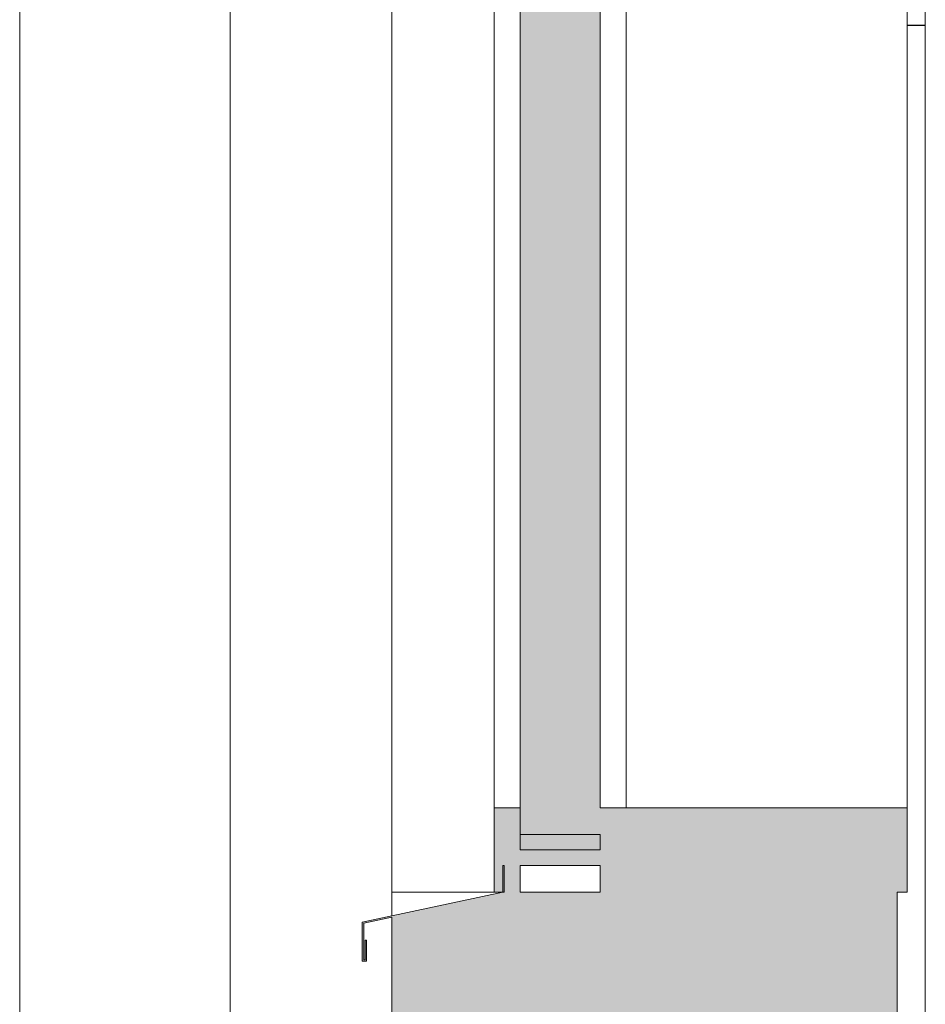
# Model space of a CAD drawing. Header units: millimetres. Extents: x -65 to 293624, y -1905 to 31061.
# Tile 131 of 256: x 65641 to 66286, y 20282 to 20982. Entities that reach past the tile are written whole.
import ezdxf
from ezdxf.enums import TextEntityAlignment as Align

# ---------------------------------------------------------------- set-up
doc = ezdxf.new("R2010")
doc.units = ezdxf.units.MM
doc.header["$MEASUREMENT"] = 0
doc.linetypes.add('Punkt katkend', pattern=[670.277762, 317.5, -176.388889, 0, -176.388874])
for name, color, linetype in [('00 Teljed.AR', 7, 'Continuous'), ('1232 Välisseinad.AR', 7, 'Continuous'), ('1233 Postid.AR', 7, 'Continuous'), ('1244 Fassaadivarustus.AR', 7, 'Continuous'), ('1245 Klaasfassaadid.AR', 7, 'Continuous'), ('1253 Terrassipostid.AR', 7, 'Continuous')]:
    doc.layers.add(name, color=color, linetype=linetype)
doc.styles.add('GENERATED_STYLE_6', font='txt')

# ---------------------------------------------------------------- blocks, each defined once
blk = doc.blocks.new('Section Element_22_2', base_point=(-38239.04, 12361.43))
at = {"layer": '1253 Terrassipostid.AR', "color": 7, "linetype": 'Continuous', "lineweight": 13}
for p, q in [((65640.59, 21346.39), (65640.59, 16341.43)), ((65790.59, 16341.43), (65790.59, 21328.84))]:
    blk.add_line(p, q, dxfattribs=at)
blk = doc.blocks.new('Section Element_54_2', base_point=(-38239.04, 12361.43))
at = {"layer": '1232 Välisseinad.AR', "color": 7, "linetype": 'Continuous', "lineweight": 13}
for p, q in [((65905.59, 20361.43), (65905.59, 21012.86)), ((65926.59, 20361.43), (65905.59, 20361.43)), ((65958.59, 20361.43), (65926.59, 20361.43)), ((65978.6, 20361.43), (65958.59, 20361.43))]:
    blk.add_line(p, q, dxfattribs=at)
blk = doc.blocks.new('Section Element_80_2', base_point=(-38239.04, 12361.43))
at = {"layer": '1232 Välisseinad.AR', "linetype": 'Continuous', "lineweight": 0, "true_color": 0x000000}
for points in [[(65990.59, 19956.43), (65990.59, 20360.43), (65985.6, 20360.43), (65985.6, 20360.62), (65958.59, 20354.88), (65958.59, 19956.43)], [(66020.59, 20360.43), (65990.59, 20360.43), (65990.59, 19956.43), (66020.59, 19956.43)], [(66215.59, 20360.43), (66020.59, 20360.43), (66020.59, 19956.43), (66215.59, 19956.43)], [(66240.59, 19956.43), (66240.59, 20360.43), (66215.59, 20360.43), (66215.59, 19956.43)], [(66253.09, 19956.43), (66253.09, 20360.43), (66240.59, 20360.43), (66240.59, 19956.43)], [(66265.59, 19956.43), (66265.59, 20360.43), (66253.09, 20360.43), (66253.09, 19956.43)], [(65958.59, 19956.43), (65958.59, 20354.88), (65926.59, 20348.08), (65926.59, 19956.43)], [(65926.59, 19956.43), (65926.59, 20348.08), (65905.59, 20343.61), (65905.59, 19956.43)]]:
    blk.add_hatch(color=178, dxfattribs=at).paths.add_polyline_path(points)
at = {"layer": '1232 Välisseinad.AR', "color": 7, "linetype": 'Continuous', "lineweight": 13}
blk.add_line((65905.59, 20361.43), (65905.59, 20344.64), dxfattribs=at)
at = {"layer": '1232 Välisseinad.AR', "color": 7, "linetype": 'Continuous', "lineweight": 15}
for p, q in [((66265.59, 20360.43), (66265.59, 19966.43)), ((65905.59, 20343.61), (65905.59, 19956.43))]:
    blk.add_line(p, q, dxfattribs=at)
at = {"layer": '1232 Välisseinad.AR', "color": 7, "linetype": 'Continuous', "lineweight": 13, "flags": 128}
for points in [[(65981.6, 19956.43), (65958.59, 19956.43), (65926.59, 19956.43), (65905.59, 19956.43)], [(66057.09, 19956.43), (66020.59, 19956.43), (66000.06, 19956.43)]]:
    blk.add_lwpolyline(points, dxfattribs=at)
blk = doc.blocks.new('Section Element_81_2', base_point=(-38239.04, 12361.43))
at = {"layer": '1245 Klaasfassaadid.AR', "linetype": 'Continuous', "lineweight": 0, "true_color": 0x000000}
for points in [[(65978.6, 20361.43), (65997.06, 20361.43), (65997.09, 20380.43), (65989.5, 20380.43), (65989.5, 20402.43), (65997.09, 20402.43), (65997.13, 20421.43), (65978.6, 20421.43)], [(66054.09, 20361.43), (66072.59, 20361.43), (66072.59, 20421.43), (66054.09, 20421.43), (66054.09, 20402.43), (66025.59, 20402.43), (66025.59, 20380.43), (66054.09, 20380.43)], [(66072.59, 20361.43), (66272.59, 20361.43), (66272.59, 20421.43), (66072.59, 20421.43)], [(65989.5, 20380.43), (65997.09, 20380.43), (66025.59, 20380.43), (66025.59, 20402.43), (65997.09, 20402.43), (65989.5, 20402.43)]]:
    blk.add_hatch(color=178, dxfattribs=at).paths.add_polyline_path(points)
at = {"layer": '1245 Klaasfassaadid.AR', "color": 7, "linetype": 'Continuous', "lineweight": 13}
for p, q in [((65978.6, 20421.43), (65978.6, 20361.43)), ((65997.13, 20421.43), (65978.6, 20421.43)), ((65997.13, 20421.43), (65997.09, 20402.43)), ((66272.59, 20421.43), (66272.59, 20361.43)), ((65997.09, 20380.43), (65997.06, 20361.43)), ((66054.09, 20380.43), (66054.09, 20361.43)), ((65985.6, 20361.43), (65978.6, 20361.43)), ((66272.59, 20361.43), (66265.59, 20361.43))]:
    blk.add_line(p, q, dxfattribs=at)
at = {"layer": '1245 Klaasfassaadid.AR', "color": 7, "linetype": 'Continuous', "lineweight": 13, "flags": 128}
for points in [[(66272.59, 20421.43), (66072.59, 20421.43), (66054.09, 20421.43)], [(66054.09, 20402.43), (66025.59, 20402.43), (65997.09, 20402.43)], [(66054.09, 20380.43), (66025.59, 20380.43), (65997.09, 20380.43)]]:
    blk.add_lwpolyline(points, dxfattribs=at)
blk = doc.blocks.new('Section Element_155_2', base_point=(-38239.04, 12361.43))
at = {"layer": '1245 Klaasfassaadid.AR', "linetype": 'Continuous', "lineweight": 0, "true_color": 0x000000}
blk.add_hatch(color=178, dxfattribs=at).paths.add_polyline_path([(66054.09, 21574.23), (65997.09, 21574.23), (65997.09, 20391.43), (66054.09, 20391.43)])
at = {"layer": '1245 Klaasfassaadid.AR', "color": 7, "linetype": 'Continuous', "lineweight": 13}
for p, q in [((65997.09, 21574.23), (65997.09, 20391.43)), ((66054.09, 21574.23), (65997.09, 21574.23)), ((66054.09, 21574.23), (66054.09, 21563.09)), ((66054.09, 21543.85), (66054.09, 20421.43)), ((66054.09, 20402.43), (66054.09, 20391.43)), ((66054.09, 20391.43), (65997.09, 20391.43))]:
    blk.add_line(p, q, dxfattribs=at)
blk = doc.blocks.new('Section Element_959_2', base_point=(-38239.04, 12361.43))
at = {"layer": '1233 Postid.AR', "color": 7, "linetype": 'Continuous', "lineweight": 13}
for p, q in [((66385.59, 21961.43), (66415.59, 21961.43)), ((66419.59, 21961.43), (66585.59, 21961.43)), ((66285.59, 20361.43), (66285.59, 20986.17))]:
    blk.add_line(p, q, dxfattribs=at)
blk = doc.blocks.new('Section Element_984_2', base_point=(-38239.04, 12361.43))
at = {"layer": '1244 Fassaadivarustus.AR', "color": 7, "linetype": 'Continuous', "lineweight": 13}
for p, q in [((66285.59, 20978.43), (66272.59, 20978.43)), ((66285.59, 20978.18), (66272.59, 20978.18))]:
    blk.add_line(p, q, dxfattribs=at)
blk = doc.blocks.new('Section Element_986_2', base_point=(-38239.04, 12361.43))
at = {"layer": '1245 Klaasfassaadid.AR', "color": 7, "linetype": 'Continuous', "lineweight": 13}
for p, q in [((65978.6, 20421.43), (65978.6, 21421.46)), ((65997.06, 20421.43), (65997.06, 21421.46)), ((66072.59, 20421.43), (66072.59, 21421.46)), ((66272.59, 20421.43), (66272.59, 21421.46))]:
    blk.add_line(p, q, dxfattribs=at)
blk = doc.blocks.new('Section Element_988_2', base_point=(-38239.04, 12361.43))
at = {"layer": '1244 Fassaadivarustus.AR', "linetype": 'Continuous', "lineweight": 0, "true_color": 0x000000}
for points in [[(65884.6, 20340.17), (65884.6, 20312.3), (65887.6, 20312.3), (65887.6, 20327.3), (65886.6, 20327.3), (65886.6, 20313.3), (65885.6, 20313.3), (65885.6, 20339.36), (65985.6, 20360.62), (65985.6, 20361.43), (65985.6, 20380.43), (65984.6, 20380.43), (65984.6, 20361.43)], [(65985.6, 20361.43), (65985.6, 20360.62), (65985.6, 20360.43), (66265.59, 20360.43), (66265.59, 20361.43)]]:
    blk.add_hatch(color=178, dxfattribs=at).paths.add_polyline_path(points)
at = {"layer": '1244 Fassaadivarustus.AR', "color": 7, "linetype": 'Continuous', "lineweight": 13}
for p, q in [((65984.6, 20380.43), (65984.6, 20361.43)), ((65985.6, 20380.43), (65984.6, 20380.43)), ((65985.6, 20380.43), (65985.6, 20361.43)), ((65984.6, 20361.43), (65884.6, 20340.17)), ((66054.09, 20361.43), (65997.06, 20361.43)), ((66265.59, 20361.43), (66265.59, 20360.43)), ((65905.59, 20343.61), (65885.6, 20339.36)), ((65884.6, 20340.17), (65884.6, 20312.3)), ((65885.6, 20339.36), (65885.6, 20313.3)), ((65886.6, 20327.3), (65886.6, 20313.3)), ((65887.6, 20327.3), (65886.6, 20327.3)), ((65887.6, 20327.3), (65887.6, 20312.3)), ((65886.6, 20313.3), (65885.6, 20313.3)), ((65887.6, 20312.3), (65884.6, 20312.3))]:
    blk.add_line(p, q, dxfattribs=at)
blk = doc.blocks.new('Standard grid marker[2]_2', base_point=(66285.593649, 30361.429))
at = {"layer": '00 Teljed.AR', "color": 252, "linetype": 'Punkt katkend', "lineweight": 13, "true_color": 0x8c8d8c}
blk.add_line((66285.593649, 29861.429), (66285.593649, 4861.429), dxfattribs=at)
at = {"layer": '00 Teljed.AR', "color": 252, "lineweight": 13, "true_color": 0x8c8d8c, "style": 'GENERATED_STYLE_6'}
for tag, p in [('AC_MarkerText_1_0', (66285.593649, 30661.429)), ('AC_MarkerText_1_1', (66285.593649, 4261.429))]:
    blk.add_attdef(tag, text='', height=200, rotation=360, dxfattribs=at).set_placement(p, align=Align.TOP_CENTER)

msp = doc.modelspace()

# ---------------------------------------------------------------- block references
at = {"layer": '00 Teljed.AR', "color": 7, "linetype": 'Continuous', "lineweight": 13}
msp.add_blockref('Standard grid marker[2]_2', (66285.59, 30361.43), dxfattribs=at)
at = {"layer": '1232 Välisseinad.AR', "lineweight": 0}
for name in ['Section Element_54_2', 'Section Element_80_2']:
    msp.add_blockref(name, (-38239.04, 12361.43), dxfattribs=at)
at = {"layer": '1233 Postid.AR', "lineweight": 0}
msp.add_blockref('Section Element_959_2', (-38239.04, 12361.43), dxfattribs=at)
at = {"layer": '1244 Fassaadivarustus.AR', "lineweight": 0}
for name in ['Section Element_984_2', 'Section Element_988_2']:
    msp.add_blockref(name, (-38239.04, 12361.43), dxfattribs=at)
at = {"layer": '1245 Klaasfassaadid.AR', "lineweight": 0}
for name in ['Section Element_155_2', 'Section Element_986_2', 'Section Element_81_2']:
    msp.add_blockref(name, (-38239.04, 12361.43), dxfattribs=at)
at = {"layer": '1253 Terrassipostid.AR', "lineweight": 0}
msp.add_blockref('Section Element_22_2', (-38239.04, 12361.43), dxfattribs=at)

doc.saveas('drawing.dxf')
